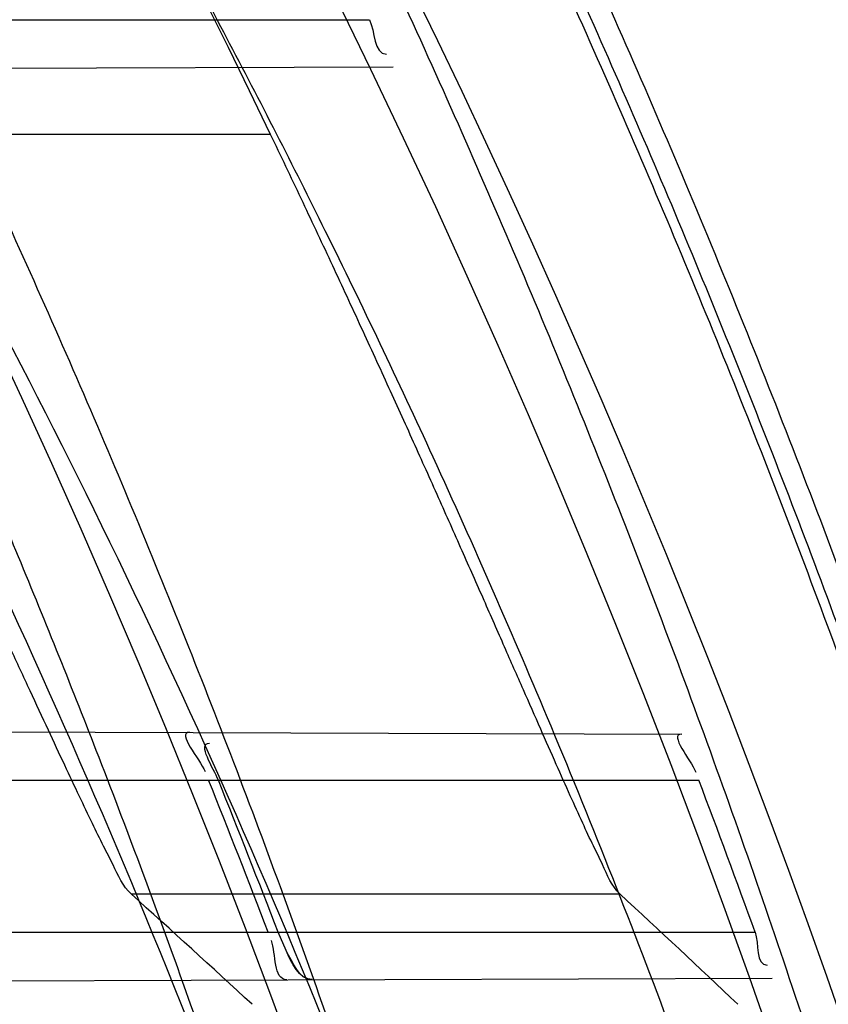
# Model space of a CAD drawing. Header units: millimetres. Extents: x 0 to 297, y 0 to 210.
# Tile 105 of 256: x 147.145 to 147.1769, y 93.1578 to 93.1966. Entities that reach past the tile are written whole.
import ezdxf

# ---------------------------------------------------------------- set-up
doc = ezdxf.new("R2010")
doc.units = ezdxf.units.MM
doc.header["$LTSCALE"] = 16.335
doc.layers.get('0').update_dxf_attribs({"linetype": 'CONTINUOUS'})
for name, color, linetype in [('01_GLOBAL', 7, 'CONTINUOUS'), ('INTFCLR_1', 7, 'CONTINUOUS'), ('INTFCLR_144815', 7, 'CONTINUOUS')]:
    doc.layers.add(name, color=color, linetype=linetype)

msp = doc.modelspace()

# ---------------------------------------------------------------- linework, layer by layer
at = {"color": 7, "linetype": 'Continuous'}
msp.add_circle((147.7028034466, 92.1254639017), 2.28, dxfattribs=at)
at = {"color": 9, "linetype": 'Continuous'}
msp.add_arc((147.7028034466, 92.1254639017), 2.2507792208, 92.9674534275, 177.0325465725, dxfattribs=at)
at = {"layer": '01_GLOBAL', "color": 7, "linetype": 'Continuous'}
msp.add_circle((147.7028034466, 92.1254639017), 2.31, dxfattribs=at)
at = {"layer": 'INTFCLR_1', "color": 9, "linetype": 'Continuous'}
for p, q in [((147.1027525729, 93.1966316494), (147.1588309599, 93.1966316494)), ((147.1028510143, 93.19457488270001), (147.1597579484, 93.19477352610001)), ((147.1163326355, 93.16864135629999), (147.1711458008, 93.16845002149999)), ((147.1182709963, 93.1666316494), (147.1718168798, 93.1666316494)), ((147.1209009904, 93.1606316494), (147.1740386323, 93.1606316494)), ((147.1207417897, 93.15863733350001), (147.1747095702, 93.15882571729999))]:
    msp.add_line(p, q, dxfattribs=at)
at = {"layer": 'INTFCLR_1', "color": 7, "linetype": 'Continuous'}
msp.add_line((147.1555488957, 93.15990986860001), (147.1552241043, 93.1606316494), dxfattribs=at)
at = {"layer": 'INTFCLR_1', "color": 6, "linetype": 'Continuous'}
for centre, radius, start, end in [((146.8326356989, 93.03763164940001), 0.3620710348, 270, 90.00000002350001), ((146.8326356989, 93.03763164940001), 0.3440948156, 270, 90.00000002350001), ((146.8326627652, 93.03763428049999), 0.3448544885, 20.8954949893, 21.9664239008), ((146.8330332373, 93.0376343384), 0.3448699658, 20.8945030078, 21.9653763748), ((146.8326622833, 93.03763404), 0.3628584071, 19.8140486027, 20.8243355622)]:
    msp.add_arc(centre, radius, start, end, dxfattribs=at)
at = {"layer": 'INTFCLR_1', "color": 9, "linetype": 'Continuous'}
for points, knots in [([(147.1545442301, 92.9256703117), (147.1552565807, 92.92760868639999), (147.1566525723, 92.9315227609), (147.1593123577, 92.9394604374), (147.1636279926, 92.9537082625), (147.1676297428, 92.9704311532), (147.1702721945, 92.98537709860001), (147.1713830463, 92.99300879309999), (147.1719563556, 92.9974228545), (147.1732796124, 93.008504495), (147.1746545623, 93.02743949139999), (147.1744340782, 93.04977945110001), (147.1733950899, 93.0642567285), (147.1727415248, 93.0709415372), (147.1722603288, 93.07538757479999), (147.1707735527, 93.08738744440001), (147.1673977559, 93.1066025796), (147.162533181, 93.1253625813), (147.1590536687, 93.13649711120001), (147.157745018, 93.1404798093), (147.1557541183, 93.1463465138), (147.1512626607, 93.1586117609), (147.1435063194, 93.176613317), (147.134673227, 93.19362029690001), (147.1285153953, 93.2040882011), (147.1256373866, 93.208747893), (147.1237254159, 93.21178528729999), (147.1185545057, 93.2197736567), (147.1098896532, 93.232033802), (147.0978538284, 93.2469589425), (147.0876594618, 93.2581464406), (147.0805381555, 93.26529742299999), (147.0766007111, 93.2690835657), (147.0711374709, 93.27418968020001), (147.06349057, 93.2808755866), (147.0552130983, 93.2873626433), (147.0499647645, 93.2910949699), (147.0474074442, 93.29281092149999), (147.0457289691, 93.2938897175), (147.0442255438, 93.294808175), (147.0429042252, 93.29556660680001), (147.041778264, 93.2961550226), (147.0407894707, 93.2966200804), (147.0400295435, 93.2968637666), (147.0393696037, 93.2970368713), (147.0390133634, 93.2966025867), (147.0393275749, 93.29599323), (147.0397818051, 93.29522393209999), (147.0406181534, 93.29416107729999), (147.0417305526, 93.2928514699), (147.0430342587, 93.2914101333), (147.0444632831, 93.289871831), (147.0465759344, 93.2876354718), (147.0495827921, 93.28449215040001), (147.0551951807, 93.2786029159), (147.0613248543, 93.27199583), (147.0669087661, 93.26568094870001), (147.0703603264, 93.2616654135), (147.0759105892, 93.2550734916), (147.0844077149, 93.2443909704), (147.0955472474, 93.22884910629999), (147.1036099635, 93.2161613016), (147.1088887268, 93.20713012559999), (147.1124703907, 93.200778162), (147.1186494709, 93.1891839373), (147.1269016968, 93.171675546), (147.1325946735, 93.1570782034), (147.1352425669, 93.1495098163)], [0, 0, 0, 0, 0.0103792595, 0.0208842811, 0.0420721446, 0.0851858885, 0.1071984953, 0.1183380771, 0.123943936, 0.1295693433, 0.1744299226, 0.2192388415, 0.2417237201, 0.2473597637, 0.2529962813, 0.2641993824, 0.3081295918, 0.3509327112, 0.3614952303, 0.3667582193, 0.3720021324, 0.3926323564, 0.4323913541, 0.4704239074, 0.4888657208, 0.4934194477, 0.497950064, 0.5069039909, 0.5412450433, 0.5733438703, 0.6032118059, 0.6172673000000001, 0.6240601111, 0.6306649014, 0.6548506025, 0.6750843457, 0.6834913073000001, 0.6872123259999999, 0.6905622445, 0.6935176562, 0.6960693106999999, 0.6982084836, 0.6999280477, 0.7014829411, 0.7024060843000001, 0.7029587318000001, 0.7038763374, 0.7054334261, 0.7076628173, 0.7105600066, 0.714112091, 0.7174145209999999, 0.7211168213, 0.7295725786, 0.7392778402, 0.7620040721, 0.7748640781, 0.7816422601, 0.7886165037, 0.8181744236, 0.8502177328, 0.884679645, 0.8936796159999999, 0.902792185, 0.9213283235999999, 0.9597006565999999, 1, 1, 1, 1]), ([(147.0432510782, 93.2956316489), (147.0440337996, 93.2956315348), (147.0461901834, 93.29448394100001), (147.048762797, 93.29308623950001), (147.05126835, 93.29149221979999), (147.0538664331, 93.2897847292), (147.0591995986, 93.28606265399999), (147.0676125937, 93.27960414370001), (147.0753919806, 93.27294276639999), (147.0809499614, 93.26785658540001), (147.0849532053, 93.2640878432), (147.0921910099, 93.25697312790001), (147.1025540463, 93.2458430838), (147.114792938, 93.2309925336), (147.1236090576, 93.2187883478), (147.1288703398, 93.210836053), (147.1308146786, 93.20781404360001), (147.1337403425, 93.20317969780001), (147.1399980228, 93.19277282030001), (147.1489774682, 93.17586162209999), (147.1568675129, 93.15795089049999), (147.1614367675, 93.1457458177), (147.1634614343, 93.13990986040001), (147.1647919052, 93.13594917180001), (147.1683281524, 93.12488035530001), (147.1732735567, 93.1062283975), (147.1767074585, 93.0871131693), (147.1782194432, 93.07517712), (147.1787086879, 93.07075571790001), (147.1793731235, 93.0641085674), (147.1804294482, 93.0497128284), (147.1806536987, 93.0274948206), (147.1792555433, 93.0086652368), (147.1779104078, 92.9976470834), (147.1773275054, 92.9932574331), (147.1761979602, 92.9856672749), (147.1735104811, 92.97079983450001), (147.1694409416, 92.95416803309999), (147.1650544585, 92.9400032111), (147.1623504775, 92.9321098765), (147.1609312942, 92.9282176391), (147.1602071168, 92.92629007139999)], [0, 0, 0, 0, 0.0056084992, 0.016622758, 0.0214510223, 0.0268121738, 0.0389184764, 0.0680276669, 0.1027789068, 0.1122614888, 0.1220107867, 0.1421735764, 0.1849752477, 0.2309092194, 0.2799812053, 0.2927645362, 0.2992310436, 0.3057293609, 0.3320345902, 0.3862266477, 0.4428037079, 0.4721337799, 0.479586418, 0.4870651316, 0.5020714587, 0.5628449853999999, 0.6251697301, 0.6410581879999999, 0.6490513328, 0.6570434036, 0.6889243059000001, 0.7524504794, 0.8160576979, 0.8240355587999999, 0.8319861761, 0.8477866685, 0.8790166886, 0.9402183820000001, 0.9703167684, 0.9852456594, 1, 1, 1, 1])]:
    msp.add_open_spline(points, degree=3, knots=knots, dxfattribs=at)
at = {"layer": 'INTFCLR_1', "color": 6, "linetype": 'Continuous'}
for points, knots in [([(147.0687421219, 93.29563164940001), (147.0680098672, 93.29563164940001), (147.0693330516, 93.2931111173), (147.0704693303, 93.29172068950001), (147.0723263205, 93.28928078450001), (147.0746177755, 93.2865210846), (147.0775470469, 93.28299903), (147.080971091, 93.27890891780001), (147.0846437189, 93.27446035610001), (147.0882701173, 93.26998999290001), (147.0916458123, 93.2657319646), (147.0947448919, 93.2617356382), (147.0975630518, 93.2580185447), (147.100110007, 93.25458663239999), (147.1024035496, 93.25143207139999), (147.1044661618, 93.24854131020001), (147.1063189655, 93.24589767), (147.1079764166, 93.2434940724), (147.109457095, 93.2413147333), (147.1107791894, 93.2393416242), (147.1119635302, 93.23755181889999), (147.1130167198, 93.235942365), (147.1139517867, 93.2344985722), (147.1147816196, 93.2332054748), (147.1157213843, 93.2317287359), (147.1167390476, 93.23011252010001), (147.1179255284, 93.2282043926), (147.1189332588, 93.2265622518), (147.1198501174, 93.2250516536), (147.1206424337, 93.2237350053), (147.1215180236, 93.2222660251), (147.1224842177, 93.22062728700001), (147.1235503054, 93.2187965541), (147.1247223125, 93.21675634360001), (147.1260120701, 93.2144766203), (147.1274302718, 93.21192636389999), (147.1289898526, 93.20906621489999), (147.1307073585, 93.2058462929), (147.1325944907, 93.2022184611), (147.1346618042, 93.1981270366), (147.1369222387, 93.1935038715), (147.1393944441, 93.1882537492), (147.1420944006, 93.1822619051), (147.1450364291, 93.1753818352), (147.1482313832, 93.1674373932), (147.1516877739, 93.1581768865), (147.1553587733, 93.14738762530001), (147.1590017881, 93.1353669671), (147.1623609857, 93.1226214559), (147.1652568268, 93.10972884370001), (147.1676651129, 93.0968010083), (147.1695853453, 93.0838891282), (147.1710275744, 93.0709911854), (147.1719965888, 93.05813761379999), (147.1725011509, 93.0453158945), (147.1725469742, 93.0325462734), (147.1721391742, 93.0198169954), (147.171280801, 93.0071297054), (147.1699742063, 92.99449457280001), (147.1682169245, 92.9818861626), (147.1660086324, 92.9693213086), (147.1633383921, 92.9567727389), (147.1602041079, 92.94425636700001), (147.1566465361, 92.9319458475), (147.1528751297, 92.9204393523), (147.1491593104, 92.9102243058), (147.1457087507, 92.9015000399), (147.1425365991, 92.8940034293), (147.1396288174, 92.8875126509), (147.136972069, 92.8818585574), (147.1345472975, 92.8769025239), (147.1323371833, 92.8725413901), (147.130325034, 92.8686912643), (147.1284994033, 92.8652891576), (147.1268466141, 92.8622800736), (147.1253496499, 92.85960988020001), (147.1239936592, 92.85723391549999), (147.1227647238, 92.8551144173), (147.1216541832, 92.85322630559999), (147.1206539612, 92.8515468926), (147.1197533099, 92.8500510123), (147.1189386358, 92.8487109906), (147.1179864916, 92.8471584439), (147.1170567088, 92.8456599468), (147.1160957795, 92.84412860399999), (147.1152647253, 92.8428151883), (147.1143298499, 92.84135168), (147.1132770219, 92.8397205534), (147.1120898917, 92.837902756), (147.1107550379, 92.8358842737), (147.109257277, 92.8336513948), (147.107577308, 92.8311858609), (147.1056960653, 92.8284703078), (147.1035922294, 92.82548916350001), (147.1012492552, 92.8222342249), (147.0986446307, 92.81869165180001), (147.095755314, 92.8148491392), (147.0925736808, 92.81071697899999), (147.0890986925, 92.8063077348), (147.0853575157, 92.80167437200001), (147.0815402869, 92.7970384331), (147.0779667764, 92.7927652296), (147.0748968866, 92.789078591), (147.0724998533, 92.7861981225), (147.070552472, 92.7836530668), (147.0693788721, 92.7822194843), (147.0679949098, 92.7796316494), (147.0687421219, 92.7796316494)], [0, 0, 0, 0, 0.003860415, 0.007501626, 0.0124785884, 0.0188917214, 0.0268498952, 0.0364677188, 0.0470694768, 0.0572444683, 0.0668187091, 0.0757144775, 0.083905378, 0.09140992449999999, 0.0982451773, 0.1044667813, 0.1101313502, 0.1152642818, 0.1198589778, 0.1240215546, 0.1277856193, 0.1311734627, 0.1341617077, 0.1368541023, 0.1392736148, 0.1433897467, 0.1469230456, 0.1511192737, 0.1535471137, 0.1562389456, 0.1592204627, 0.1625628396, 0.1662680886, 0.1703891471, 0.174967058, 0.1800766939, 0.1857729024, 0.1921414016, 0.1993155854, 0.2073311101, 0.2163077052, 0.2264451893, 0.2379233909, 0.250953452, 0.2658909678, 0.283062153, 0.3030578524, 0.3259639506, 0.3492662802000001, 0.3725305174, 0.3956109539, 0.4185782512, 0.4413347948, 0.4640172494, 0.4865192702, 0.508968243, 0.531324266, 0.5536477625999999, 0.5759939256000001, 0.5982772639, 0.620747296, 0.6432362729, 0.6658996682, 0.68875599, 0.7107777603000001, 0.7297237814, 0.7460531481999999, 0.7602331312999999, 0.7726347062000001, 0.7835467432, 0.793166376, 0.8017211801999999, 0.8093215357, 0.8160683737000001, 0.8220758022, 0.8274205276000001, 0.8322066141, 0.8364980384, 0.8403367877, 0.8437547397, 0.8468031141, 0.8495420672, 0.8520223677, 0.8564046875, 0.8588391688, 0.8615533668, 0.8645986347, 0.8679945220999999, 0.8717882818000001, 0.8760445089, 0.8807522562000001, 0.8859628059, 0.8917731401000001, 0.898168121, 0.9051985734, 0.9129160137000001, 0.9213486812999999, 0.9305434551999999, 0.9404096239, 0.9509435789, 0.961943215, 0.9720502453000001, 0.980371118, 0.9870628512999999, 0.992271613, 0.9960607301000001, 1, 1, 1, 1]), ([(147.0687421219, 92.7796316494), (147.0695765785, 92.7796316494), (147.0710237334, 92.7806068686), (147.0732486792, 92.7819463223), (147.0757995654, 92.7837998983), (147.0789536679, 92.78621498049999), (147.0827092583, 92.7892984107), (147.0868482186, 92.7928925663), (147.0910477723, 92.79673500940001), (147.0950116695, 92.80053311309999), (147.0986438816, 92.80415209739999), (147.1019501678, 92.80756746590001), (147.1049461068, 92.8107620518), (147.107653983, 92.813732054), (147.1100921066, 92.81647650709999), (147.1122806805, 92.81899733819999), (147.1142479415, 92.8213114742), (147.1160099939, 92.82342388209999), (147.1175861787, 92.82534548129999), (147.1189934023, 92.8270878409), (147.1202530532, 92.828669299), (147.1213970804, 92.83012358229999), (147.1225240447, 92.83157239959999), (147.123724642, 92.8331346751), (147.1249992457, 92.8348159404), (147.1262604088, 92.83650316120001), (147.1274992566, 92.8381825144), (147.1287882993, 92.8399539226), (147.1302152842, 92.8419444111), (147.131810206, 92.84420661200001), (147.1335924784, 92.846783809), (147.1355808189, 92.8497229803), (147.1377917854, 92.8530728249), (147.140242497, 92.8568933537), (147.1429592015, 92.861268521), (147.1459674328, 92.8662949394), (147.1492907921, 92.8720905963), (147.1529541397, 92.8788115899), (147.1569786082, 92.8866408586), (147.1613909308, 92.895852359), (147.1661049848, 92.9065772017), (147.1708180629, 92.91847841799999), (147.1752249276, 92.93102624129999), (147.1791389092, 92.9437452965), (147.1825261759, 92.9565113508), (147.1853979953, 92.9693107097), (147.1877529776, 92.9820756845), (147.1896101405, 92.9948409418), (147.1909735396, 93.00755209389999), (147.1918561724, 93.02022938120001), (147.1922659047, 93.0328602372), (147.1922092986, 93.0454468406), (147.1916906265, 93.0579966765), (147.1907127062, 93.07050178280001), (147.1892753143, 93.0829675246), (147.187377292, 93.0953920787), (147.1850186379, 93.1077564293), (147.1821898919, 93.1200882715), (147.1788863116, 93.1323721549), (147.1750915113, 93.1446222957), (147.1708160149, 93.1567764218), (147.1662306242, 93.1683760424), (147.1616300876, 93.17888244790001), (147.1573218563, 93.1879248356), (147.1533932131, 93.19561622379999), (147.1498208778, 93.2022183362), (147.1465812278, 93.20791453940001), (147.1436479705, 93.2128584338), (147.140997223, 93.2171670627), (147.1386015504, 93.22093898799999), (147.1364409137, 93.22424590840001), (147.1344943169, 93.2271532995), (147.1327470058, 93.229707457), (147.1311776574, 93.2319576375), (147.1297748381, 93.23393568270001), (147.1285161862, 93.23568453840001), (147.1273854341, 93.237235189), (147.1263043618, 93.2387000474), (147.1251805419, 93.2402055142), (147.1239422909, 93.24184332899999), (147.1226668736, 93.2435068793), (147.1213873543, 93.2451529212), (147.120091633, 93.2467985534), (147.1186694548, 93.2485796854), (147.1170808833, 93.2505381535), (147.1153015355, 93.25269419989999), (147.1133143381, 93.2550569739), (147.1110956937, 93.2576388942), (147.1086258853, 93.2604465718), (147.1058792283, 93.263488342), (147.1028357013, 93.2667628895), (147.099478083, 93.27026211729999), (147.0957850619, 93.2739726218), (147.0917574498, 93.27786179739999), (147.0874623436, 93.28182281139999), (147.0831967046, 93.28555323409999), (147.0792915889, 93.2887810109), (147.0760051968, 93.2913109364), (147.073359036, 93.29324438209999), (147.0710713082, 93.29462673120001), (147.0695920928, 93.29563164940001), (147.0687421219, 93.29563164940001)], [0, 0, 0, 0, 0.0042187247, 0.0081401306, 0.0133978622, 0.0200459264, 0.0282638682, 0.0379443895, 0.0477615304, 0.05703690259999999, 0.0656973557, 0.0736821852, 0.0810680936, 0.0878383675, 0.0940009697, 0.0996271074, 0.1047154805, 0.1093563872, 0.1135342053, 0.1172803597, 0.1206792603, 0.1237557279, 0.1266349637, 0.1299589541, 0.1337168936, 0.1373013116, 0.1406085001, 0.1442672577, 0.148377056, 0.1529904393, 0.1582606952, 0.164218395, 0.1709303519, 0.1785521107, 0.1871652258, 0.1969659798, 0.2081658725, 0.2209392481, 0.2356613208, 0.2526660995, 0.2725685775, 0.2948769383, 0.3173640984, 0.3397873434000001, 0.3621386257, 0.3841211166, 0.4060891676, 0.4277469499, 0.4493218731, 0.470705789, 0.4919793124, 0.5131981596, 0.5343255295, 0.5554668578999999, 0.5765984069, 0.5977513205, 0.6189954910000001, 0.6402209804, 0.6617015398, 0.6832900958, 0.7050415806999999, 0.7268239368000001, 0.7463339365, 0.7630160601, 0.7774553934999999, 0.7899931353, 0.8009638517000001, 0.8105830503, 0.8190545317, 0.8265380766, 0.8331730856, 0.8390248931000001, 0.8442268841, 0.8488182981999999, 0.8528943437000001, 0.8564866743, 0.8597116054, 0.8625968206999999, 0.8656908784, 0.8692094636, 0.8729771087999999, 0.8762884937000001, 0.879749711, 0.8835661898, 0.8878115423, 0.8924986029, 0.8976989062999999, 0.9034198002, 0.9097088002, 0.9166034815, 0.9241390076, 0.9323094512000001, 0.9411199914, 0.9506041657, 0.9606137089, 0.9706541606, 0.9792553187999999, 0.9862062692, 0.9916647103, 0.9957028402, 1, 1, 1, 1])]:
    msp.add_open_spline(points, degree=3, knots=knots, dxfattribs=at)
for points in [[(147.1588309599, 93.1966316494), (147.1590515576, 93.19617911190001), (147.1589944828, 93.1952748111), (147.1594979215, 93.1952765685)], [(147.1517436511, 93.168517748), (147.1511911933, 93.1685196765), (147.1521378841, 93.1674854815), (147.1523445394, 93.1669731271)], [(147.1711458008, 93.16845002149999), (147.1706132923, 93.16845188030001), (147.1715069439, 93.1674480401), (147.1716962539, 93.16695031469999)], [(147.1528691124, 93.1666316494), (147.1526821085, 93.16709530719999), (147.1520188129, 93.1680917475), (147.1525187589, 93.16809000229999)], [(147.1740386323, 93.1606316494), (147.1741951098, 93.1601973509), (147.1740518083, 93.1593290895), (147.1745134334, 93.1593307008)], [(147.1555741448, 93.1587589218), (147.155019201, 93.15875698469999), (147.15515897, 93.1597883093), (147.1549610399, 93.160306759)]]:
    msp.add_open_spline(points, degree=3, dxfattribs=at)
at = {"layer": 'INTFCLR_1', "color": 7, "linetype": 'Continuous'}
for points in [[(147.1565732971, 93.1587624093), (147.1560573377, 93.158760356), (147.1557279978, 93.1594365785), (147.1555442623, 93.1599187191)], [(147.1565732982, 93.15876240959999), (147.1560605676, 93.15876061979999), (147.1557911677, 93.1594579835), (147.1555488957, 93.15990986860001)]]:
    msp.add_open_spline(points, degree=3, dxfattribs=at)
at = {"layer": 'INTFCLR_144815', "color": 9, "linetype": 'Continuous'}
for p, q in [((147.1549322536, 93.19210058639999), (147.1348362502, 93.19210058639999)), ((147.1494289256, 93.16214170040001), (147.168706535, 93.16214170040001))]:
    msp.add_line(p, q, dxfattribs=at)
at = {"layer": 'INTFCLR_144815', "color": 6, "linetype": 'Continuous'}
for radius in [0.3828680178, 0.364857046]:
    msp.add_circle((146.8326356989, 93.03763164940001), radius, dxfattribs=at)
for radius, start, end in [(0.5278075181, 313.9937911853, 154.5150993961), (0.49294334, 282.2440355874, 71.2863570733), (0.3574013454, 25.6072723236, 64.3927276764), (0.4069633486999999, 316.9838592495, 43.0161407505)]:
    msp.add_arc((146.8326356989, 93.03763164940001), radius, start, end, dxfattribs=at)
at = {"layer": 'INTFCLR_144815', "color": 9, "linetype": 'Continuous'}
for radius, start, end in [(0.3958087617, 314.0862202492, 45.9137797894), (0.3838160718, 314.0319604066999, 45.9680396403)]:
    msp.add_arc((146.8326356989, 93.03763164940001), radius, start, end, dxfattribs=at)
at = {"layer": 'INTFCLR_144815', "color": 6, "linetype": 'Continuous'}
for centre, major_axis, ratio, start_param, end_param in [((146.8326356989, 92.5302847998), (0, 0.7614070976), 0.7456587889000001, -0.6021168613, -0.5919499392), ((146.8326356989, 92.5087001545), (0, 0.7938005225), 0.7456587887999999, -0.6133947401, -0.6038052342)]:
    msp.add_ellipse(centre, major_axis=major_axis, ratio=ratio, start_param=start_param, end_param=end_param, dxfattribs=at)
for points, knots in [([(147.1951703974, 93.0376316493), (147.1951703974, 93.03951723), (147.195142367, 93.0432888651), (147.1950162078, 93.0489460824), (147.1948058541, 93.05460331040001), (147.1945111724, 93.06026056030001), (147.1941319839, 93.065917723), (147.1936680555, 93.07157476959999), (147.1931191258, 93.07723143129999), (147.1924848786, 93.0828875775), (147.1917649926, 93.0885427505), (147.1909590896, 93.0941966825), (147.1900668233, 93.0998486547), (147.1890877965, 93.10549815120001), (147.1880216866, 93.1111441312), (147.1868681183, 93.11678582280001), (147.1856268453, 93.1224218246), (147.1842975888, 93.12805097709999), (147.1828802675, 93.133671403), (147.1813747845, 93.1392814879), (147.1797813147, 93.1448788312), (147.1781000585, 93.1504612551), (147.1763315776, 93.15602572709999), (147.1744765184, 93.16156938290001), (147.1725359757, 93.1670884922), (147.1705112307, 93.172579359), (147.1684040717, 93.17803752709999), (147.1662166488, 93.1834583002), (147.1639516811, 93.1888363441), (147.1616124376, 93.19416587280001), (147.1592028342, 93.19944055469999), (147.1567275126, 93.2046534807), (147.1541918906, 93.20979719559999), (147.1516022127, 93.2148637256), (147.148965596, 93.21984460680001), (147.1462900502, 93.22473095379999), (147.1435844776, 93.2295135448), (147.1408586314, 93.2341829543), (147.1381230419, 93.2387297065), (147.1353888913, 93.24314447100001), (147.1326678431, 93.2474182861), (147.1299718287, 93.25154279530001), (147.1273128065, 93.25551047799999), (147.1247025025, 93.25931486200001), (147.1221521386, 93.2629507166), (147.1196721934, 93.26641417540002), (147.1172721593, 93.26970285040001), (147.1149604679, 93.27281571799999), (147.1127444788, 93.27575294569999), (147.1106305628, 93.2785156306), (147.1086237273, 93.2811061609), (147.1067274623, 93.28352828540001), (147.1049435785, 93.2857872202), (147.103272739, 93.2878889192), (147.1017147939, 93.28983965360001), (147.100269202, 93.2916455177), (147.0989350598, 93.2933124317), (147.097711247, 93.2948460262), (147.0965964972, 93.296251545), (147.0955896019, 93.2975338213), (147.0946891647, 93.29869700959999), (147.0938941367, 93.299745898), (147.0932019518, 93.3006821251), (147.0926142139, 93.30151619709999), (147.0921197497, 93.3022305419), (147.0916656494, 93.30302868), (147.0911667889, 93.3035998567), (147.0911815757, 93.3046267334), (147.091447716, 93.30463154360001)], [0, 0, 0, 0, 0.0193188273, 0.0386418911, 0.05797372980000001, 0.0773181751, 0.0966800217, 0.1160624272, 0.1354702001, 0.1549057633, 0.1743738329, 0.1938759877, 0.2134167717, 0.2329964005, 0.2526187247, 0.2722829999, 0.2919923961, 0.3117443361, 0.3315407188, 0.3513772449, 0.37125414, 0.391164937, 0.4111075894, 0.4310729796, 0.4510561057, 0.4710451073, 0.4910305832, 0.5109984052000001, 0.5309330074, 0.5508166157, 0.5706284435, 0.590344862, 0.6099392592, 0.6293819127, 0.6486401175, 0.6676780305, 0.6864570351, 0.7049360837, 0.7230721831, 0.7408210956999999, 0.7581383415, 0.7749801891, 0.7913047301, 0.8070730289, 0.822250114, 0.8368060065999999, 0.8507161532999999, 0.8639624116, 0.8765312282, 0.8884132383, 0.8996029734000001, 0.9101049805, 0.9199296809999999, 0.9290934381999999, 0.9376135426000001, 0.9455077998, 0.9527934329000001, 0.9594885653, 0.9656100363, 0.9711731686, 0.9761922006, 0.9806816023, 0.9846553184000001, 0.9881278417, 0.9911127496, 0.9936230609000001, 0.9972727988, 1, 1, 1, 1]), ([(147.1000017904, 92.7706317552), (147.099727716, 92.7706367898), (147.0997250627, 92.7716931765), (147.1002170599, 92.7722851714), (147.1006721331, 92.7731087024), (147.1011651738, 92.77384567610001), (147.1017516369, 92.7747055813), (147.1024417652, 92.7756704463), (147.1032341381, 92.776750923), (147.1041312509, 92.7779487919), (147.1051340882, 92.7792688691), (147.1062444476, 92.78071599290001), (147.1074648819, 92.7822968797), (147.1087976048, 92.7840181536), (147.1102428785, 92.785884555), (147.1117982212, 92.78789788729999), (147.1134596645, 92.79005859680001), (147.1152251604, 92.79237013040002), (147.1170968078, 92.79484195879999), (147.11907733, 92.797485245), (147.1211639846, 92.8003047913), (147.1233499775, 92.8033005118), (147.1256270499, 92.80647066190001), (147.1279885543, 92.8098160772), (147.1304260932, 92.8133353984), (147.1329303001, 92.81702596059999), (147.1354909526, 92.8208837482), (147.1380971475, 92.8249034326), (147.1407375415, 92.8290785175), (147.1434005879, 92.83340150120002), (147.1460747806, 92.83786408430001), (147.1487488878, 92.8424574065), (147.1514121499, 92.8471722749), (147.1540544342, 92.8519993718), (147.1566663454, 92.856929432), (147.1592392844, 92.8619533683), (147.1617654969, 92.8670624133), (147.1642380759, 92.8722482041), (147.1666509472, 92.8775028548), (147.168998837, 92.8828190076), (147.1712772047, 92.8881898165), (147.1734821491, 92.89360886), (147.1756107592, 92.89907116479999), (147.1776563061, 92.90456069), (147.179616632, 92.91007104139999), (147.1814926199, 92.91560357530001), (147.1832864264, 92.9211651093), (147.1849983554, 92.9267575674), (147.1866261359, 92.93237403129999), (147.1881687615, 92.93801125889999), (147.1896244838, 92.9436621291), (147.1909923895, 92.9493212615), (147.1922727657, 92.95498763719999), (147.1934660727, 92.96066109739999), (147.1945727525, 92.96634163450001), (147.1955930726, 92.9720286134), (147.1965271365, 92.9777204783), (147.1973750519, 92.98341533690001), (147.1981370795, 92.9891120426), (147.1988135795, 92.99481027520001), (147.1994048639, 93.0005096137), (147.1999112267, 93.00620974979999), (147.2003329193, 93.0119102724), (147.2006701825, 93.01761113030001), (147.2009232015, 93.0233121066), (147.2010921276, 93.0290132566), (147.2011770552, 93.0347144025), (147.2011780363, 93.0404156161), (147.2010950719, 93.0461167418), (147.2009281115, 93.0518178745), (147.2006770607, 93.05751885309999), (147.2003417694, 93.0632197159), (147.1999220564, 93.0689202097), (147.1994176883, 93.074620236), (147.198828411, 93.080319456), (147.1981539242, 93.0860176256), (147.1973939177, 93.0917142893), (147.1965480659, 93.09740890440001), (147.1956160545, 93.10310072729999), (147.1945975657, 93.1087889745), (147.1934922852, 93.1144727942), (147.1923000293, 93.1201506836), (147.1910207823, 93.12582057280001), (147.1896545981, 93.131480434), (147.1882014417, 93.1371288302), (147.1866611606, 93.1427648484), (147.1850338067, 93.14838687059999), (147.1833198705, 93.1539920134), (147.1815202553, 93.1595765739), (147.1796361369, 93.1651366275), (147.1776688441, 93.17066839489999), (147.1756200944, 93.17616762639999), (147.1734920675, 93.1816295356), (147.1712874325, 93.1870488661), (147.1690094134, 93.1924198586), (147.1666618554, 93.1977362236), (147.1642492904, 93.2029911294), (147.1617769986, 93.20817719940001), (147.1592510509, 93.21328655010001), (147.1566783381, 93.2183108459), (147.1540666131, 93.2232413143), (147.1514244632, 93.2280688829), (147.1487612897, 93.23278426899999), (147.1460872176, 93.23737816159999), (147.1434130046, 93.2418413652), (147.1407498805, 93.2461650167), (147.1381093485, 93.2503408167), (147.1355029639, 93.2543612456), (147.1329420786, 93.2582197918), (147.1304375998, 93.2619111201), (147.1279997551, 93.265431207), (147.125637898, 93.26877740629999), (147.1233603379, 93.27194848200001), (147.1211742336, 93.2749445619), (147.1190855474, 93.2777670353), (147.1170990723, 93.2804183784), (147.1152184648, 93.2829020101), (147.1134463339, 93.2852221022), (147.1117843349, 93.2873834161), (147.1102333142, 93.2893910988), (147.1087934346, 93.2912505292), (147.1074642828, 93.2929671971), (147.1062450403, 93.2945465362), (147.1051345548, 93.29599381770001), (147.1041315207, 93.2973141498), (147.1032343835, 93.29851204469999), (147.1024419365, 93.2995926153), (147.1017517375, 93.30055757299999), (147.1011652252, 93.30141754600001), (147.1006721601, 93.3021545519), (147.1002170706, 93.3029781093), (147.0997250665, 93.30357011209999), (147.0997277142, 93.304626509), (147.1000017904, 93.30463154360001)], [0, 0, 0, 0, 0.0014101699, 0.0032891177, 0.0045779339, 0.0061083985, 0.0078869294, 0.009919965, 0.0122145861, 0.0147783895, 0.0176190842, 0.0207426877, 0.0241618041, 0.0278931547, 0.0319414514, 0.0363053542, 0.040981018, 0.0459630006, 0.0512683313, 0.0569309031, 0.0629543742, 0.0693130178, 0.0760084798, 0.08303351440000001, 0.0903785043, 0.09803123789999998, 0.105976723, 0.1141977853, 0.122675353, 0.1313888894, 0.140317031, 0.1494380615, 0.1587304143, 0.1681731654, 0.1777462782, 0.187430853, 0.1972092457, 0.2070653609, 0.2169845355, 0.2269535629, 0.2369608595, 0.2469959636, 0.2570491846, 0.2671179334, 0.2771316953, 0.2871355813, 0.2971697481, 0.3071923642, 0.3172217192, 0.3272506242, 0.3372572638, 0.3472396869, 0.357200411, 0.3671408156, 0.3770633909, 0.3869713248, 0.3968625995, 0.4067348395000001, 0.4165894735, 0.4264283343, 0.4362532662, 0.4460650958, 0.4558661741, 0.4656577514, 0.4754424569, 0.4852217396, 0.4949982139, 0.504773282, 0.5145496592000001, 0.5243287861, 0.5341133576, 0.5439047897, 0.5537055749, 0.5635169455, 0.5733411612, 0.5831795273, 0.5930338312, 0.6029053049, 0.6127948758, 0.6227033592, 0.6326318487, 0.6425809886, 0.652548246, 0.6625317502, 0.6725323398, 0.682550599, 0.6925874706, 0.7026400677, 0.7127021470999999, 0.7227700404, 0.7328393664, 0.7429043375, 0.7529583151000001, 0.7629934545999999, 0.7730007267, 0.7829699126, 0.7928892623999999, 0.8027455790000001, 0.8125242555, 0.8222091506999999, 0.8317827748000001, 0.8412261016, 0.8505191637, 0.8596410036, 0.8685700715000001, 0.8772846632, 0.8857633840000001, 0.8939857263, 0.9019325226, 0.9095865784, 0.9169329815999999, 0.9239594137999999, 0.9306564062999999, 0.9370174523, 0.9430388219, 0.9487194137, 0.9540603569, 0.95906494, 0.9637380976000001, 0.9680861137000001, 0.9721162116, 0.9758363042, 0.9792548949, 0.9823802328, 0.9852207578, 0.987784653, 0.9900795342, 0.9921128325, 0.9938914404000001, 0.9954219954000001, 0.9967108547, 0.9985898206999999, 1, 1, 1, 1]), ([(147.0748011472, 93.29563164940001), (147.0745610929, 93.29563164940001), (147.0744848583, 93.2947249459), (147.0751057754, 93.2940118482), (147.0758580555, 93.29272557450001), (147.0770529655, 93.29119613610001), (147.0785958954, 93.28921818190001), (147.080522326, 93.2868627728), (147.0828321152, 93.28406264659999), (147.0855300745, 93.2808045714), (147.0886462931, 93.27701390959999), (147.0921760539, 93.27265849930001), (147.0961102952, 93.2676978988), (147.1004275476, 93.26209938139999), (147.1050707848, 93.25586792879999), (147.1099949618, 93.24898773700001), (147.1151104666, 93.2415047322), (147.1203476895, 93.2334403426), (147.1256113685, 93.22486559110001), (147.1308281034, 93.21583073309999), (147.1359193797, 93.2064123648), (147.1408291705, 93.1966654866), (147.1455034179, 93.18665972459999), (147.1499098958, 93.1764372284), (147.1540163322, 93.1660555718), (147.1578079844, 93.15554353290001), (147.1612703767, 93.14494048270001), (147.1643963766, 93.1342737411), (147.1671859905, 93.123555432), (147.1696331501, 93.1128248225), (147.1717476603, 93.1020609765), (147.1735255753, 93.0913061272), (147.1749749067, 93.08053683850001), (147.1760956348, 93.0697871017), (147.1768923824, 93.0590489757), (147.1773682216, 93.0483322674), (147.1774737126, 93.041195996), (147.1774737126, 93.03763164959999)], [0, 0, 0, 0, 0.0025344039, 0.005901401, 0.0109295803, 0.0177704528, 0.0265540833, 0.0373505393, 0.04991676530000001, 0.0648695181, 0.0820131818, 0.1017234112, 0.1240566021, 0.1488553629, 0.1763609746, 0.2060970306, 0.2381748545, 0.2720515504, 0.3076064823, 0.3443876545, 0.3821831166, 0.4206251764, 0.4595934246, 0.4987613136, 0.5381325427, 0.5774437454, 0.6167240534, 0.6558745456, 0.6947773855, 0.7336358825, 0.7720551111, 0.8105726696, 0.8487051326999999, 0.8867612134, 0.9246626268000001, 0.9623689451, 1, 1, 1, 1]), ([(147.108707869, 93.29563164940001), (147.1084310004, 93.29563164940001), (147.1084189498, 93.2945661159), (147.1088854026, 93.2939562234), (147.1093179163, 93.293115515), (147.1097871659, 93.29236199), (147.1103458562, 93.291483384), (147.1110035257, 93.2904976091), (147.1117585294, 93.28939440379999), (147.1126129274, 93.28817225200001), (147.1135675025, 93.28682643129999), (147.1146233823, 93.2853527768), (147.1157813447, 93.28374669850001), (147.1170420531, 93.2820034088), (147.1184057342, 93.2801181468), (147.1198723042, 93.27808602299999), (147.1214410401, 93.2759024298), (147.1231107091, 93.27356285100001), (147.1248792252, 93.271063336), (147.1267437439, 93.26840038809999), (147.128700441, 93.2655713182), (147.130744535, 93.2625742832), (147.1328701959, 93.25940851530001), (147.135070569, 93.2560744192), (147.1373378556, 93.252573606), (147.1396633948, 93.248908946), (147.1420378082, 93.24508453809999), (147.1444511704, 93.2411056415), (147.1468932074, 93.23697855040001), (147.1493534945, 93.2327104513), (147.1518216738, 93.2283092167), (147.1542876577, 93.2237831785), (147.1567417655, 93.21914097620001), (147.1591748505, 93.2143913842), (147.161578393, 93.2095431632), (147.1639445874, 93.2046048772), (147.1662663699, 93.1995847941), (147.1685374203, 93.19449081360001), (147.1707521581, 93.18933038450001), (147.1729057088, 93.1841104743), (147.1749938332, 93.17883761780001), (147.1770129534, 93.1735177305), (147.1789599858, 93.168156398), (147.1808324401, 93.1627584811), (147.1826281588, 93.1573287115), (147.184345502, 93.1518710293), (147.1859830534, 93.1463893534), (147.1875398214, 93.14088681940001), (147.1890149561, 93.135366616), (147.1904079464, 93.12983117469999), (147.1917183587, 93.12428304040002), (147.1929460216, 93.1187240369), (147.194090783, 93.1131561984), (147.1951526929, 93.1075808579), (147.1961317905, 93.10199958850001), (147.1970282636, 93.0964132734), (147.1978422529, 93.09082314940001), (147.198574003, 93.08522979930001), (147.1992237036, 93.0796341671), (147.1997916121, 93.0740365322), (147.2002779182, 93.06843761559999), (147.2006828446, 93.06283752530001), (147.201006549, 93.0572368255), (147.2012491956, 93.0516354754), (147.2014108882, 93.0460339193), (147.2014917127, 93.0404320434), (147.2014917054, 93.0348302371), (147.2014108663, 93.0292283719), (147.2012491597, 93.0236268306), (147.2010065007, 93.0180255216), (147.2006827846, 93.01242485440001), (147.20027785, 93.0068248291), (147.1997915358, 93.0012259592), (147.1992236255, 92.9956284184), (147.1985739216, 92.9900328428), (147.1978421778, 92.98443960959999), (147.197028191, 92.9788495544), (147.1961317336, 92.9732633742), (147.1951526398, 92.96768215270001), (147.1940907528, 92.96210695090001), (147.1929459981, 92.956539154), (147.1917183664, 92.95098029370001), (147.1904079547, 92.9454321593), (147.1890149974, 92.9398968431), (147.1875398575, 92.93437661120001), (147.1859831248, 92.9288741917), (147.1843455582, 92.9233924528), (147.1826282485, 92.91793486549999), (147.1808325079, 92.91250501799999), (147.178960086, 92.9071071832), (147.1770130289, 92.9017457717), (147.1749939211, 92.8964259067), (147.1729057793, 92.8911529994), (147.1707522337, 92.8859330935), (147.1685374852, 92.8807726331), (147.1662664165, 92.87567860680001), (147.1639446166, 92.8706584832), (147.1615784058, 92.8657201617), (147.1591748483, 92.86087191), (147.1567417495, 92.8561222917), (147.1542876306, 92.85148006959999), (147.1518216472, 92.8469540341), (147.1493534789, 92.84255282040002), (147.1468932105, 92.8382847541), (147.1444511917, 92.8341576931), (147.1420378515, 92.8301788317), (147.1396634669, 92.8263544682), (147.1373379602, 92.82268985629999), (147.1350707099, 92.8191890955), (147.1328703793, 92.81585505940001), (147.1307447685, 92.81268936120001), (147.1287007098, 92.80969237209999), (147.12674404, 92.8068633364), (147.1248795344, 92.8042004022), (147.1231110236, 92.80170089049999), (147.1214413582, 92.7993613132), (147.1198726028, 92.79717769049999), (147.1184060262, 92.79514555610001), (147.117042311, 92.7932602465), (147.1157815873, 92.79151693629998), (147.114623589, 92.78991080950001), (147.11356769, 92.78843713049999), (147.1126130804, 92.787091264), (147.11175866, 92.7858690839), (147.1110036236, 92.7847658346), (147.1103459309, 92.78378002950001), (147.1097872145, 92.7829013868), (147.1093179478, 92.78214783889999), (147.1088854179, 92.7813071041), (147.1084189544, 92.7806972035), (147.1084309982, 92.7796316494), (147.108707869, 92.7796316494)], [0, 0, 0, 0, 0.0014861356, 0.0034579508, 0.0048068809, 0.0064063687, 0.0082626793, 0.0103820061, 0.0127711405, 0.0154368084, 0.0183865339, 0.0216275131, 0.0251677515, 0.0290144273, 0.0331753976, 0.0376570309, 0.0424661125, 0.0476073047, 0.0530850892, 0.0589012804, 0.0650564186, 0.0715486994, 0.07837362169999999, 0.08552418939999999, 0.0929907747, 0.1007612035, 0.1088208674, 0.1171531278, 0.1257396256, 0.1345607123, 0.143595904, 0.152824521, 0.1622261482, 0.171780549, 0.1814683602, 0.1912713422, 0.2011724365, 0.211155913, 0.2212074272, 0.2313141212, 0.2414644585, 0.2516478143, 0.2618559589, 0.2720801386, 0.2823146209, 0.2925525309, 0.302790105, 0.3130221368, 0.3232464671, 0.333459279, 0.3436597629, 0.3538452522, 0.3640159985, 0.3741700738, 0.3843086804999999, 0.3944307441, 0.4045380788, 0.4146299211, 0.4247087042, 0.434774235, 0.4448292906, 0.4548738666, 0.4649110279, 0.4749410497, 0.4849671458, 0.4949897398, 0.505012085, 0.515034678, 0.5250607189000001, 0.5350907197, 0.5451277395, 0.5551723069, 0.5652271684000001, 0.5752926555, 0.5853711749, 0.5954630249, 0.6055699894, 0.6156920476, 0.6258303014, 0.6359844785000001, 0.6461547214, 0.6563403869, 0.666540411, 0.676753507, 0.6869773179, 0.6972097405, 0.7074468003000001, 0.7176851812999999, 0.7279191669, 0.7381438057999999, 0.7483515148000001, 0.7585352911, 0.7686855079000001, 0.7787921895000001, 0.7888438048, 0.7988273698, 0.8087285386, 0.8185315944, 0.8282194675, 0.8377739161, 0.8471755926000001, 0.8564042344, 0.8654393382, 0.8742603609, 0.8828468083, 0.8911789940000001, 0.8992385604, 0.907008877, 0.9144753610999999, 0.9216258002, 0.9284505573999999, 0.9349426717, 0.941097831, 0.9469139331, 0.9523916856, 0.9575329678, 0.9623419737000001, 0.9668237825, 0.9709847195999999, 0.9748315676, 0.978371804, 0.9816129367, 0.9845626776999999, 0.9872284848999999, 0.9896176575, 0.9917371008, 0.9935934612, 0.9951930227, 0.9965419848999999, 0.9985138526, 1, 1, 1, 1]), ([(147.2022625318, 93.0376316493), (147.2022625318, 93.0396438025), (147.2022313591, 93.0436685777), (147.2020910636, 93.04970524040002), (147.2018571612, 93.0557413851), (147.2015295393, 93.0617767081), (147.2011080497, 93.06781079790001), (147.2005925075, 93.07384323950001), (147.199982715, 93.0798733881), (147.1992784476, 93.0859006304), (147.1984795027, 93.0919240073), (147.19758567, 93.0979425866), (147.1965968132, 93.1039549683), (147.1955128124, 93.10995979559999), (147.1943336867, 93.1159551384), (147.1930595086, 93.1219390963), (147.1916905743, 93.12790907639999), (147.190227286, 93.1338624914), (147.188670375, 93.1397959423), (147.1870207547, 93.14570598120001), (147.185279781, 93.1515882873), (147.1834490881, 93.1574384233), (147.1815308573, 93.16325109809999), (147.1795277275, 93.1690206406), (147.1774429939, 93.1747405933), (147.1752805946, 93.18040394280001), (147.17304523, 93.1860029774), (147.1707424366, 93.19152928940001), (147.1683786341, 93.19697383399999), (147.1659611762, 93.202326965), (147.1634983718, 93.2075785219), (147.1609994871, 93.21271792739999), (147.1584747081, 93.2177343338), (147.1559350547, 93.2226168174), (147.153392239, 93.22735462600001), (147.1508584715, 93.231937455), (147.1483462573, 93.2363556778), (147.1458681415, 93.2406006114), (147.1434364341, 93.2446647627), (147.1410629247, 93.24854204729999), (147.1387585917, 93.25222799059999), (147.1365335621, 93.2557195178), (147.1343970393, 93.259014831), (147.1323572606, 93.262113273), (147.1304208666, 93.2650160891), (147.12859274, 93.26772646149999), (147.1268760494, 93.2702492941), (147.125272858, 93.272590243), (147.1237844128, 93.2747552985), (147.1224114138, 93.27675039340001), (147.121154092, 93.2785814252), (147.1200124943, 93.2802535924), (147.118986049, 93.2817730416), (147.1180752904, 93.28314129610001), (147.1172765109, 93.28437290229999), (147.116598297, 93.28544071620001), (147.1158749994, 93.286675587), (147.1152809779, 93.2875953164), (147.1145954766, 93.28951259), (147.1151168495, 93.2895216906)], [0, 0, 0, 0, 0.0222571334, 0.0445186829, 0.06678913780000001, 0.0890724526, 0.1113731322, 0.1336942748, 0.1560399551, 0.1784122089, 0.2008146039, 0.2232474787, 0.2457132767, 0.2682104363, 0.2907398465, 0.3132975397, 0.335882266, 0.3584869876, 0.3811076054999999, 0.4037333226, 0.4263560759, 0.4489611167, 0.4715354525, 0.4940600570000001, 0.5165143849, 0.5388745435, 0.5611129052, 0.5831981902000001, 0.6050953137, 0.6267656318, 0.6481667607, 0.6692530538, 0.6899760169, 0.7102848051, 0.7301274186, 0.7494519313, 0.7682075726, 0.7863455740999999, 0.8038210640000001, 0.8205941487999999, 0.8366306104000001, 0.8519037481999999, 0.8663901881, 0.880071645, 0.8929365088, 0.9049875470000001, 0.9162341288, 0.9266902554, 0.9363718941, 0.9452960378, 0.9534797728, 0.9609402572, 0.9676938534, 0.9737559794, 0.9791416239, 0.9838665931, 0.9879463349, 0.9942320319, 1, 1, 1, 1]), ([(147.2199719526, 93.03763164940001), (147.2199719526, 93.0414563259), (147.2198522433, 93.04910975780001), (147.2193144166, 93.06058617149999), (147.2184161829, 93.0720590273), (147.2171556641, 93.0835252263), (147.2155297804, 93.0949804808), (147.2135364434, 93.10641800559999), (147.211172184, 93.11782750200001), (147.2084359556, 93.12919576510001), (147.2053267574, 93.14050482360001), (147.2018478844, 93.1517322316), (147.1980044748, 93.1628486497), (147.1938092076, 93.1738188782), (147.1892793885, 93.1845984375), (147.1844441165, 93.19513711), (147.1793401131, 93.2053736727), (147.1740201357, 93.215240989), (147.1685487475, 93.2246655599), (147.1630026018, 93.2335721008), (147.1574693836, 93.2418899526), (147.1520409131, 93.2495559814), (147.1468089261, 93.2565236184), (147.1418538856, 93.2627633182), (147.1372471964, 93.2682702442), (147.1330376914, 93.273054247), (147.1292597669, 93.2771441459), (147.1259311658, 93.2805728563), (147.1230571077, 93.2833904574), (147.1206366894, 93.2856116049), (147.1186589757, 93.28734572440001), (147.1169342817, 93.288585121), (147.1157948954, 93.2895335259), (147.1151168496, 93.2895216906)], [0, 0, 0, 0, 0.0408499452, 0.0817377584, 0.1226908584, 0.1637418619, 0.2049215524, 0.2462459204, 0.2877224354, 0.329349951, 0.3711123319, 0.4129705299, 0.4548685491, 0.4967167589, 0.5383929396, 0.579731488, 0.6205367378, 0.6605415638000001, 0.6994421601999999, 0.7369113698, 0.7725873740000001, 0.8061275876, 0.8372253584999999, 0.8656390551, 0.8912193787, 0.9139002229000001, 0.9336943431, 0.9506758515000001, 0.9649483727, 0.9766362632, 0.9858655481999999, 0.9927569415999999, 1, 1, 1, 1]), ([(147.1494289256, 93.16214170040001), (147.1490944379, 93.16244331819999), (147.1488102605, 93.1631481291), (147.1483115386, 93.1640719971), (147.1478758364, 93.16497807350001), (147.1473648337, 93.1660417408), (147.1467875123, 93.1672705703), (147.1461402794, 93.1686579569), (147.1454256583, 93.1701968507), (147.1446418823, 93.1718850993), (147.1437920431, 93.1737101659), (147.142874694, 93.17566969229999), (147.1418929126, 93.1777509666), (147.1408480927, 93.1799451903), (147.1397428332, 93.1822412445), (147.1385836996, 93.1846202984), (147.137373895, 93.1870714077), (147.1361223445, 93.1895725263), (147.1352686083, 93.19125472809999), (147.1348362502, 93.19210058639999)], [0, 0, 0, 0, 0.0405357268, 0.0652334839, 0.09524812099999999, 0.1307859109, 0.1715185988, 0.2174131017, 0.2685791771, 0.3242218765, 0.3849330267, 0.449770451, 0.5189489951, 0.592043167, 0.6684963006, 0.7482898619, 0.8302203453, 0.9145038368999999, 1, 1, 1, 1]), ([(147.168706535, 93.16214170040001), (147.1683773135, 93.1624462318), (147.1681089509, 93.1631554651), (147.1676295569, 93.16408506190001), (147.1672130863, 93.1649970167), (147.1667249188, 93.16606715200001), (147.1661745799, 93.16730288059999), (147.1655588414, 93.16869651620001), (147.1648799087, 93.17024182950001), (147.1641366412, 93.1719354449), (147.1633320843, 93.1737647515), (147.1624653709, 93.17572648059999), (147.1615397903, 93.17780722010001), (147.1605563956, 93.1799990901), (147.1595184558, 93.1822893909), (147.1584317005, 93.1846606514), (147.1572999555, 93.1871004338), (147.1561312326, 93.1895878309), (147.1553351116, 93.1912600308), (147.1549322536, 93.19210058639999)], [0, 0, 0, 0, 0.040790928, 0.0656646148, 0.0959260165, 0.1317319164, 0.1727325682, 0.218935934, 0.2703208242, 0.3262518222, 0.3871623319, 0.4520877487, 0.5213206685, 0.594296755, 0.6705958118, 0.7500293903, 0.8315473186, 0.915219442, 1, 1, 1, 1])]:
    msp.add_open_spline(points, degree=3, knots=knots, dxfattribs=at)
at = {"layer": 'INTFCLR_144815', "color": 9, "linetype": 'Continuous'}
for points, knots in [([(147.1263154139, 93.30370297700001), (147.1261632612, 93.3035739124), (147.1262645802, 93.3028074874), (147.1267964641, 93.30172919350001), (147.1278020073, 93.2999284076), (147.1300425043, 93.29646923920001), (147.1324756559, 93.2929518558), (147.1348638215, 93.2895236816), (147.1368302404, 93.2867042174), (147.1407277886, 93.2810990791), (147.1468314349, 93.272136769), (147.1524479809, 93.263454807), (147.156406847, 93.2570763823), (147.1592345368, 93.2524350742), (147.1643420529, 93.2437997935), (147.1716376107, 93.230620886), (147.178633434, 93.21662487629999), (147.1834020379, 93.20621029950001), (147.1861303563, 93.1999566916), (147.1902494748, 93.1901899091), (147.1961126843, 93.1749576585), (147.2030336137, 93.15371213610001), (147.2079708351, 93.13513351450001), (147.2109427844, 93.1216385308), (147.2125102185, 93.11368738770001), (147.2147193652, 93.1015247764), (147.217373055, 93.0829483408), (147.2187182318, 93.0662855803), (147.219136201, 93.05786469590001)], [0, 0, 0, 0, 0.0022439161, 0.0070120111, 0.0145616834, 0.0248857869, 0.0536624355, 0.0624935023, 0.07189207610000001, 0.0923184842, 0.1392770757, 0.19383471, 0.2085944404, 0.2237059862, 0.2549574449, 0.3214227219, 0.3930725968, 0.4308712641, 0.4502345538, 0.469804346, 0.5500822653, 0.6337070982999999, 0.7209882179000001, 0.7661541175, 0.7890968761, 0.8121288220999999, 0.9051772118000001, 1, 1, 1, 1]), ([(147.2252290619, 93.0577246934), (147.2248032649, 93.06608795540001), (147.2234365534, 93.08263811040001), (147.2207409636, 93.10108422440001), (147.218493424, 93.11315946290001), (147.2169026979, 93.12105590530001), (147.2138795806, 93.1344583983), (147.2088624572, 93.1529094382), (147.2018234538, 93.1740018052), (147.1958702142, 93.18912152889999), (147.1916835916, 93.198813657), (147.1889112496, 93.2050222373), (147.1840636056, 93.2153629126), (147.1769521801, 93.2292564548), (147.1695382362, 93.24233196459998), (147.1643493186, 93.2508989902), (147.1614743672, 93.25550305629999), (147.157450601, 93.2618337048), (147.1517384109, 93.2704457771), (147.1455374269, 93.27933502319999), (147.1415749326, 93.28489201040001), (147.1395751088, 93.2876873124), (147.1371462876, 93.2910854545), (147.1346719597, 93.2945715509), (147.1323898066, 93.2979970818), (147.1313653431, 93.2997817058), (147.1308200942, 93.3008419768), (147.1307128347, 93.30160558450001), (147.1308639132, 93.3017314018)], [0, 0, 0, 0, 0.0945441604, 0.1873460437, 0.2103231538, 0.2332131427, 0.2782846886, 0.3654193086, 0.4489587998, 0.529211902, 0.5487834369, 0.5681546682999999, 0.6059759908, 0.6777110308, 0.7443035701, 0.7756315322, 0.7907861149, 0.80558492, 0.8603198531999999, 0.9074428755, 0.9279435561, 0.9373780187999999, 0.9462430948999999, 0.9751197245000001, 0.985468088, 0.9930239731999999, 0.9977802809, 1, 1, 1, 1]), ([(147.1598645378, 93.2943400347), (147.1611410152, 93.2926670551), (147.1628746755, 93.2904003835), (147.1650763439, 93.2874933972), (147.167026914, 93.2849022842), (147.17080332, 93.2798273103), (147.1765933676, 93.271801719), (147.1839597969, 93.261021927), (147.1903352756, 93.25104831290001), (147.1948927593, 93.2434952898), (147.1975834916, 93.2388927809), (147.2017594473, 93.231590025), (147.2079733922, 93.22006251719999), (147.2158788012, 93.20378451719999), (147.2214384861, 93.19087940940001), (147.2250066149, 93.1818723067), (147.2273966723, 93.1756158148), (147.2314537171, 93.1643685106), (147.2367312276, 93.14777304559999), (147.2421354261, 93.1270691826), (147.2454005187, 93.1110247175), (147.2472384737, 93.1000406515), (147.2483828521, 93.0925449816), (147.24961836, 93.0830876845), (147.250582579, 93.073564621), (147.251189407, 93.06590088), (147.2519300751, 93.0544134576), (147.2524114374, 93.0372005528), (147.2517200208, 93.0142990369), (147.2502101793, 92.9972088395), (147.2487951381, 92.9858780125), (147.247751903, 92.978402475), (147.2456889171, 92.9656215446), (147.242052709, 92.9478498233), (147.2366635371, 92.92726190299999), (147.2313969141, 92.9107278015), (147.2276268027, 92.9002884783), (147.2258400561, 92.89557279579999), (147.22464717, 92.8924822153), (147.2213914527, 92.8842718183), (147.2158407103, 92.87139713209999), (147.2079514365, 92.8551592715), (147.2011142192, 92.8424773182), (147.1962528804, 92.8340691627), (147.1935219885, 92.82949625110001), (147.1896285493, 92.8231093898), (147.1839591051, 92.8142400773), (147.1765861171, 92.8034511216), (147.170791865, 92.7954203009), (147.1670140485, 92.79034381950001), (147.1650650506, 92.787754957), (147.1628679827, 92.78485415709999), (147.1611384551, 92.7825929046), (147.1598646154, 92.7809233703)], [0, 0, 0, 0, 0.0113523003, 0.0153945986, 0.0196724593, 0.0288485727, 0.04952051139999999, 0.0730548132, 0.0992747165, 0.1133659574, 0.1206417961, 0.1280352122, 0.1587481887, 0.1912667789, 0.2256293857, 0.2345212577, 0.2435306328, 0.2617592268, 0.2990180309, 0.3374305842, 0.3771409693, 0.3872950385, 0.3975091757, 0.4180450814, 0.4387403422, 0.4491382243, 0.4595166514, 0.5008391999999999, 0.5419727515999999, 0.5830556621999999, 0.5933356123, 0.6035730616, 0.6237732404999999, 0.6631691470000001, 0.7013781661, 0.7385292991, 0.7567366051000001, 0.761249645, 0.7657337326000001, 0.7746080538, 0.8088969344, 0.8413373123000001, 0.8719692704, 0.886598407, 0.893729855, 0.9007025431, 0.926950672, 0.9505051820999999, 0.9711896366, 0.9803691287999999, 0.9846421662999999, 0.9886711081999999, 1, 1, 1, 1]), ([(147.2399818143, 93.0376316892), (147.2399818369, 93.0452499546), (147.2397204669, 93.0548239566), (147.2390112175, 93.0663292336), (147.2384222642, 93.07410882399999), (147.2374864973, 93.0837756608), (147.2362872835, 93.0933772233), (147.2351764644, 93.1009875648), (147.2333930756, 93.1121356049), (147.2302255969, 93.1284185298), (147.2249810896, 93.1494389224), (147.2198578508, 93.1662949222), (147.215918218, 93.1777221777), (147.2135979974, 93.18407708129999), (147.2101364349, 93.1932200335), (147.2047433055, 93.20632061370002), (147.1970703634, 93.2228567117), (147.1910361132, 93.234574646), (147.1869808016, 93.2419986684), (147.1843696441, 93.24667454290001), (147.179948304, 93.2543462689), (147.1737621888, 93.2644803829), (147.1666123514, 93.27543985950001), (147.1612329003, 93.28325281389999), (147.1582774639, 93.2874256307), (147.1575362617, 93.2884657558)], [0, 0, 0, 0, 0.08514645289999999, 0.1069705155, 0.1288336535, 0.1723417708, 0.2155033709, 0.2369658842, 0.2582983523, 0.3416830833, 0.4222645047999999, 0.5003369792, 0.5384972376, 0.5573483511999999, 0.5759473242, 0.6477620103, 0.7156277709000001, 0.779635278, 0.7950300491, 0.8101748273, 0.8394913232, 0.8939896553, 0.9428494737, 0.9857252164, 1, 1, 1, 1])]:
    msp.add_open_spline(points, degree=3, knots=knots, dxfattribs=at)

doc.saveas('drawing.dxf')
